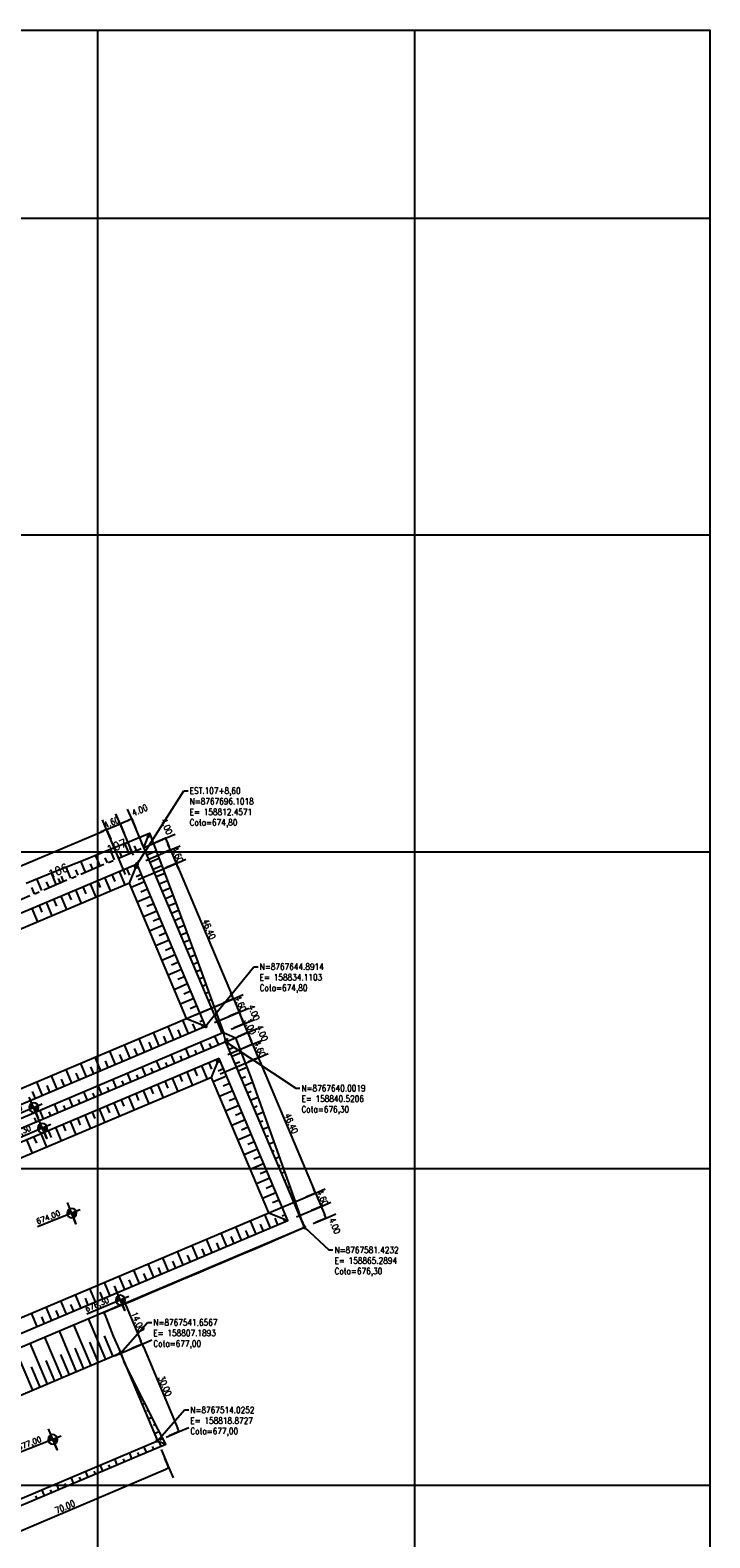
# Model space of a CAD drawing. Header units: millimetres. Extents: x 158365 to 159725, y 8767237 to 8767959.
# Tile 10 of 10: x 158779 to 158993, y 8767483 to 8767959. Entities that reach past the tile are written whole.
import ezdxf

# ---------------------------------------------------------------- set-up
doc = ezdxf.new("R2010")
doc.units = ezdxf.units.MM
doc.header["$LTSCALE"] = 5
doc.linetypes.add('CENTER', pattern=[50.8, 31.75, -6.35, 6.35, -6.35])
for name, color, linetype in [('LAGOA', 3, 'Continuous'), ('MALHA', 9, 'Continuous'), ('MALHA_100', 7, 'Continuous'), ('TER-BERMA', 103, 'Continuous'), ('TER-COORDENADAS', 101, 'Continuous'), ('TER-COTAS', 101, 'Continuous'), ('TER-EIXO', 100, 'CENTER'), ('TER-ESTACAS', 100, 'Continuous'), ('TER-OFFSET', 102, 'Continuous'), ('TER-OFFSET-LINHA', 101, 'Continuous'), ('Vp', 2, 'Continuous')]:
    doc.layers.add(name, color=color, linetype=linetype)
doc.styles.add('ROMANS', font='romans.shx', dxfattribs={"width": 0.85})
doc.styles.add('SIMPLEX', font='simplex', dxfattribs={"height": 0.2})
doc.dimstyles.new('COTA-500-EXTERNA', dxfattribs={"dimtxt": 2, "dimasz": 1, "dimexe": 0, "dimexo": 3, "dimgap": 0.5, "dimtad": 1, "dimzin": 4, "dimdsep": 46, "dimtxsty": 'ROMANS', "dimblk1": 'DOT1', "dimblk2": 'DOT1', "dimsah": 1, "dimcen": 0.2, "dimclrd": 256, "dimclre": 256, "dimclrt": 102, "dimadec": 0, "dimazin": 0, "dimtfac": 1, "dimtix": 1, "dimtmove": 2, "dimatfit": 3, "dimldrblk": 'DOT1', "dimfxl": 0, "dimtvp": 0.025, "dimtolj": 1, "dimtzin": 4, "dimlwd": -1, "dimlwe": -1, "dimarcsym": 0})

# ---------------------------------------------------------------- blocks, each defined once
blk = doc.blocks.new('A$C55C26645')
h = blk.add_hatch(color=51)
h.paths.add_polyline_path([(68.5, 12.7), (68.5, 21.5), (59.7, 21.5, 0.414214)])
h.paths.add_polyline_path([(68.5, 30.3), (68.5, 21.5), (77.3, 21.5, 0.414214)])
at = {"color": 7, "linetype": 'Continuous'}
blk.add_line((85.4, 21.5), (0, 21.5), dxfattribs=at)
blk.add_lwpolyline([(68.5, 21.5), (68.5, 42.9), (68.5, 0)], dxfattribs=at)
blk.add_circle((68.5, 21.5), 8.8, dxfattribs=at)
at = {"color": 3, "style": 'ROMANS'}
blk.add_attdef('226,00', (1.6, 25.8), '', height=10, dxfattribs=at)
blk = doc.blocks.new('DOT1')
at = {"linetype": 'ByBlock'}
blk.add_line((0, 0), (-1.2, 0), dxfattribs=at)
for q in [(0, 3.36), (0, -3.36)]:
    blk.add_line((0, 0), q)
at = {"color": 0, "linetype": 'ByBlock', "const_width": 0.36}
blk.add_lwpolyline([(-0.18, 0, 1), (0.18, 0, 1)], format="xyb", close=True, dxfattribs=at)
blk = doc.blocks.new('*D35')
at = {"layer": 'Defpoints', "color": 0}
for p in [(158807.08, 8767708.81), (158812.46, 8767696.1), (158810.01, 8767690.07)]:
    blk.add_point(p, dxfattribs=at)
at = {"layer": 'TER-COTAS'}
for p, q in [((158802.85, 8767707.02), (158807.08, 8767708.81)), ((158811.29, 8767698.86), (158807.08, 8767708.81)), ((158808.01, 8767709.2), (158808.93, 8767709.59)), ((158801.93, 8767706.63), (158801.01, 8767706.24)), ((158808.84, 8767692.84), (158802.85, 8767707.02))]:
    blk.add_line(p, q, dxfattribs=at)
for p, rotation in [((158802.85, 8767707.02), 22.9200602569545), ((158807.08, 8767708.81), 202.9200602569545)]:
    blk.add_blockref('DOT1', p, dxfattribs=dict(at, rotation=rotation))
at = {"layer": 'TER-COTAS', "color": 102, "insert": (158804.38, 8767709.29), "char_height": 2, "attachment_point": 5, "rotation": 22.9201, "style": 'ROMANS'}
blk.add_mtext('\\A1;4.60', dxfattribs=at)
blk = doc.blocks.new('*D38')
at = {"layer": 'Defpoints', "color": 0}
for p in [(158812.46, 8767696.1), (158824.78, 8767696.32), (158810.01, 8767690.07)]:
    blk.add_point(p, dxfattribs=at)
at = {"layer": 'TER-COTAS'}
for p, q in [((158815.22, 8767697.27), (158822.98, 8767700.55)), ((158822.59, 8767701.47), (158822.2, 8767702.39)), ((158822.98, 8767700.55), (158824.78, 8767696.32)), ((158812.77, 8767691.24), (158824.78, 8767696.32)), ((158825.16, 8767695.39), (158825.55, 8767694.47))]:
    blk.add_line(p, q, dxfattribs=at)
for p, rotation in [((158822.98, 8767700.55), 292.9200602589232), ((158824.78, 8767696.32), 112.9200602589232)]:
    blk.add_blockref('DOT1', p, dxfattribs=dict(at, rotation=rotation))
at = {"layer": 'TER-COTAS', "color": 102, "insert": (158825.26, 8767699.02), "char_height": 2, "attachment_point": 5, "rotation": 292.9201, "style": 'ROMANS'}
blk.add_mtext('\\A1;4.60', dxfattribs=at)
blk = doc.blocks.new('*D40')
at = {"layer": 'Defpoints', "color": 0}
for p in [(158828.08, 8767647.34), (158844.64, 8767649.34), (158834.11, 8767644.89)]:
    blk.add_point(p, dxfattribs=at)
at = {"layer": 'TER-COTAS'}
for p, q in [((158830.85, 8767648.51), (158842.85, 8767653.58)), ((158842.46, 8767654.5), (158842.07, 8767655.42)), ((158842.85, 8767653.58), (158844.64, 8767649.34)), ((158836.87, 8767646.06), (158844.64, 8767649.34)), ((158845.03, 8767648.42), (158845.42, 8767647.5))]:
    blk.add_line(p, q, dxfattribs=at)
for p, rotation in [((158842.85, 8767653.58), 292.9200602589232), ((158844.64, 8767649.34), 112.9200602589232)]:
    blk.add_blockref('DOT1', p, dxfattribs=dict(at, rotation=rotation))
at = {"layer": 'TER-COTAS', "color": 102, "insert": (158845.12, 8767652.05), "char_height": 2, "attachment_point": 5, "rotation": 292.9201, "style": 'ROMANS'}
blk.add_mtext('\\A1;4.60', dxfattribs=at)
blk = doc.blocks.new('*D42')
at = {"layer": 'Defpoints', "color": 0}
for p in [(158839.35, 8767642.77), (158847.36, 8767642.9), (158840.52, 8767640)]:
    blk.add_point(p, dxfattribs=at)
at = {"layer": 'TER-COTAS'}
for p, q in [((158845.81, 8767646.58), (158845.42, 8767647.5)), ((158842.12, 8767643.93), (158846.19, 8767645.66)), ((158843.28, 8767641.17), (158847.36, 8767642.9)), ((158846.19, 8767645.66), (158847.36, 8767642.9)), ((158847.75, 8767641.97), (158848.14, 8767641.05))]:
    blk.add_line(p, q, dxfattribs=at)
for p, rotation in [((158846.19, 8767645.66), 292.9200602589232), ((158847.36, 8767642.9), 112.9200602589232)]:
    blk.add_blockref('DOT1', p, dxfattribs=dict(at, rotation=rotation))
at = {"layer": 'TER-COTAS', "color": 102, "insert": (158848.16, 8767644.86), "char_height": 2, "attachment_point": 5, "rotation": 292.9201, "style": 'ROMANS'}
blk.add_mtext('\\A1;3.00', dxfattribs=at)
blk = doc.blocks.new('*D44')
at = {"layer": 'Defpoints', "color": 0}
for p in [(158838.39, 8767634.76), (158850.71, 8767634.97), (158835.95, 8767628.73)]:
    blk.add_point(p, dxfattribs=at)
at = {"layer": 'TER-COTAS'}
for p, q in [((158841.16, 8767635.93), (158848.92, 8767639.21)), ((158848.53, 8767640.13), (158848.14, 8767641.05)), ((158848.92, 8767639.21), (158850.71, 8767634.97)), ((158838.71, 8767629.9), (158850.71, 8767634.97)), ((158851.1, 8767634.05), (158851.49, 8767633.13))]:
    blk.add_line(p, q, dxfattribs=at)
for p, rotation in [((158848.92, 8767639.21), 292.9200602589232), ((158850.71, 8767634.97), 112.9200602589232)]:
    blk.add_blockref('DOT1', p, dxfattribs=dict(at, rotation=rotation))
at = {"layer": 'TER-COTAS', "color": 102, "insert": (158851.2, 8767637.68), "char_height": 2, "attachment_point": 5, "rotation": 292.9201, "style": 'ROMANS'}
blk.add_mtext('\\A1;4.60', dxfattribs=at)
blk = doc.blocks.new('*D46')
at = {"layer": 'Defpoints', "color": 0}
for p in [(158854.02, 8767585.99), (158870.57, 8767588), (158860.05, 8767583.55)]:
    blk.add_point(p, dxfattribs=at)
at = {"layer": 'TER-COTAS'}
for p, q in [((158856.78, 8767587.16), (158868.78, 8767592.24)), ((158868.39, 8767593.16), (158868, 8767594.08)), ((158868.78, 8767592.24), (158870.57, 8767588)), ((158862.81, 8767584.72), (158870.57, 8767588)), ((158870.96, 8767587.08), (158871.35, 8767586.16))]:
    blk.add_line(p, q, dxfattribs=at)
for p, rotation in [((158868.78, 8767592.24), 292.9200602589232), ((158870.57, 8767588), 112.9200602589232)]:
    blk.add_blockref('DOT1', p, dxfattribs=dict(at, rotation=rotation))
at = {"layer": 'TER-COTAS', "color": 102, "insert": (158871.06, 8767590.7), "char_height": 2, "attachment_point": 5, "rotation": 292.9201, "style": 'ROMANS'}
blk.add_mtext('\\A1;4.60', dxfattribs=at)

msp = doc.modelspace()

# ---------------------------------------------------------------- linework, layer by layer
at = {"layer": 'MALHA'}
for p, q in [((158800, 8767959.373), (158800, 8767405.373)), ((158900, 8767959.373), (158900, 8767376.901)), ((158365.289, 8767900), (158908.208, 8767900)), ((158365.289, 8767900), (158993.297, 8767900)), ((158365.289, 8767800), (158993.297, 8767800)), ((158365.289, 8767700), (158908.208, 8767700)), ((158365.289, 8767700), (158993.297, 8767700)), ((158365.289, 8767600), (158993.297, 8767600)), ((158365.289, 8767500), (158908.208, 8767500)), ((158365.289, 8767500), (158993.297, 8767500))]:
    msp.add_line(p, q, dxfattribs=at)
at = {"layer": 'MALHA_100'}
for p, q in [((158365.289, 8767900), (158993.297, 8767900)), ((158365.289, 8767700), (158993.297, 8767700)), ((158365.289, 8767500), (158993.297, 8767500))]:
    msp.add_line(p, q, dxfattribs=at)
at = {"layer": 'TER-BERMA'}
for p, q in [((158839.352, 8767642.765), (158814.584, 8767701.344)), ((158702.484, 8767584.893), (158839.352, 8767642.765)), ((158807.189, 8767541.657), (158742.716, 8767514.395)), ((158807.189, 8767541.657), (158818.873, 8767514.025)), ((158754.399, 8767486.764), (158818.873, 8767514.025))]:
    msp.add_line(p, q, dxfattribs=at)
for points in [[(158812.457, 8767696.102), (158682.958, 8767641.346), (158704.611, 8767590.135), (158834.11, 8767644.891)], [(158840.521, 8767640.002), (158703.653, 8767582.13), (158728.422, 8767523.551), (158865.289, 8767581.423)], [(158838.394, 8767634.76), (158708.895, 8767580.004), (158730.548, 8767528.793), (158860.047, 8767583.55)]]:
    msp.add_lwpolyline(points, close=True, dxfattribs=at)
at = {"layer": 'TER-EIXO', "ltscale": 0.05, "flags": 128}
msp.add_lwpolyline([(158677.716, 8767643.472), (158814.583, 8767701.344)], dxfattribs=at)
at = {"layer": 'TER-ESTACAS', "flags": 128}
for points in [[(158806.662, 8767697.995), (158806.078, 8767699.376)], [(158810.899, 8767699.786), (158810.315, 8767701.168)], [(158814.584, 8767701.344), (158813.999, 8767702.725)], [(158788.241, 8767690.206), (158787.657, 8767691.587)]]:
    msp.add_lwpolyline(points, dxfattribs=at)
at = {"layer": 'TER-OFFSET'}
for p, q in [((158814.584, 8767701.344), (158816.407, 8767705.9)), ((158810.012, 8767690.073), (158812.457, 8767696.102)), ((158828.082, 8767647.337), (158834.11, 8767644.891)), ((158840.521, 8767640.002), (158839.711, 8767642.917)), ((158840.521, 8767640.002), (158843.485, 8767641.255)), ((158840.521, 8767640.002), (158843.485, 8767641.255)), ((158835.949, 8767628.732), (158838.394, 8767634.76)), ((158854.019, 8767585.995), (158860.047, 8767583.55)), ((158864.264, 8767583.85), (158865.459, 8767581.354)), ((158801.987, 8767554.45), (158802.262, 8767553.905)), ((158802.262, 8767553.905), (158804.899, 8767547.074)), ((158818.873, 8767514.025), (158821.492, 8767512.962))]:
    msp.add_line(p, q, dxfattribs=at)
for points in [[(158777.454, 8767690.04), (158786.718, 8767693.809), (158796.02, 8767697.487), (158805.265, 8767701.3), (158809.517, 8767703.055), (158816.407, 8767705.9), (158824.701, 8767683.907), (158831.587, 8767665.105), (158838.472, 8767646.301), (158839.711, 8767642.917), (158843.485, 8767641.255), (158848.33, 8767628.755), (158855.158, 8767609.928), (158861.801, 8767591.022), (158864.264, 8767583.85)], [(158865.459, 8767581.354), (158863.409, 8767580.47), (158858.817, 8767578.49), (158854.221, 8767576.522), (158849.618, 8767574.569), (158845.015, 8767572.616), (158840.413, 8767570.663), (158835.81, 8767568.71), (158831.207, 8767566.757), (158826.605, 8767564.804), (158822.002, 8767562.85), (158817.395, 8767560.907), (158812.784, 8767558.974), (158811.418, 8767558.36), (158808.172, 8767557.042), (158803.561, 8767555.11), (158801.987, 8767554.45)], [(158804.899, 8767547.074), (158807.361, 8767541.729), (158808.253, 8767539.143)], [(158810.815, 8767508.431), (158821.492, 8767512.962), (158819.141, 8767517.613), (158810.094, 8767535.502), (158808.253, 8767539.143)], [(158792.404, 8767500.618), (158801.61, 8767504.524)], [(158801.61, 8767504.524), (158810.815, 8767508.431)], [(158783.199, 8767496.712), (158792.404, 8767500.618)], [(158773.993, 8767492.806), (158783.199, 8767496.712)]]:
    msp.add_lwpolyline(points, dxfattribs=at)
for points in [[(158810.012, 8767690.073), (158688.986, 8767638.9), (158707.056, 8767596.164), (158828.082, 8767647.337)], [(158835.949, 8767628.732), (158714.923, 8767577.558), (158732.993, 8767534.822), (158854.019, 8767585.995)]]:
    msp.add_lwpolyline(points, close=True, dxfattribs=at)
at = {"layer": 'TER-OFFSET-LINHA'}
for p, q in [((158814.583, 8767701.344), (158813.214, 8767704.582)), ((158815.903, 8767704.642), (158815.698, 8767705.128)), ((158815.891, 8767704.611), (158816.755, 8767704.976)), ((158805.373, 8767697.449), (158803.97, 8767700.766)), ((158807.676, 8767698.423), (158807.026, 8767699.959)), ((158809.978, 8767699.397), (158808.593, 8767702.674)), ((158812.281, 8767700.37), (158811.632, 8767701.904)), ((158814.584, 8767701.344), (158817.638, 8767702.635)), ((158815.557, 8767699.041), (158818.521, 8767700.294)), ((158791.557, 8767691.608), (158790.067, 8767695.133)), ((158796.163, 8767693.555), (158794.718, 8767696.972)), ((158798.465, 8767694.528), (158797.775, 8767696.161)), ((158800.768, 8767695.502), (158799.348, 8767698.86)), ((158803.07, 8767696.476), (158802.4, 8767698.062)), ((158810.121, 8767692.64), (158809.233, 8767694.739)), ((158811.925, 8767694.791), (158811.536, 8767695.712)), ((158811.925, 8767694.791), (158812.847, 8767695.181)), ((158816.531, 8767696.739), (158819.404, 8767697.953)), ((158817.504, 8767694.436), (158820.287, 8767695.612)), ((158782.347, 8767687.713), (158780.789, 8767691.397)), ((158784.649, 8767688.687), (158783.873, 8767690.523)), ((158786.952, 8767689.66), (158785.421, 8767693.281)), ((158789.255, 8767690.634), (158788.571, 8767692.252)), ((158793.86, 8767692.581), (158793.134, 8767694.297)), ((158799.512, 8767685.634), (158797.72, 8767689.871)), ((158800.91, 8767688.746), (158800.023, 8767690.844)), ((158804.117, 8767687.581), (158802.326, 8767691.818)), ((158805.544, 8767690.627), (158804.628, 8767692.791)), ((158808.722, 8767689.528), (158806.931, 8767693.765)), ((158810.557, 8767688.784), (158814.794, 8767690.575)), ((158812.17, 8767692.18), (158813.82, 8767692.878)), ((158818.478, 8767692.133), (158821.17, 8767693.271)), ((158819.452, 8767689.831), (158822.053, 8767690.93)), ((158780.044, 8767686.74), (158779.232, 8767688.659)), ((158787.123, 8767682.838), (158786.207, 8767685.003)), ((158790.301, 8767681.739), (158788.51, 8767685.976)), ((158791.7, 8767684.851), (158790.812, 8767686.95)), ((158794.907, 8767683.687), (158793.115, 8767687.923)), ((158796.333, 8767686.732), (158795.418, 8767688.897)), ((158812.504, 8767684.179), (158816.741, 8767685.97)), ((158813.659, 8767687.381), (158815.767, 8767688.273)), ((158820.425, 8767687.528), (158822.936, 8767688.589)), ((158821.399, 8767685.225), (158823.818, 8767686.248)), ((158781.091, 8767677.845), (158779.299, 8767682.082)), ((158782.489, 8767680.957), (158781.602, 8767683.055)), ((158785.696, 8767679.792), (158783.905, 8767684.029)), ((158814.451, 8767679.574), (158818.688, 8767681.365)), ((158815.556, 8767682.755), (158817.715, 8767683.668)), ((158822.372, 8767682.923), (158824.701, 8767683.907)), ((158823.346, 8767680.62), (158825.562, 8767681.557)), ((158816.399, 8767674.968), (158820.635, 8767676.76)), ((158817.554, 8767678.171), (158819.662, 8767679.062)), ((158824.32, 8767678.318), (158826.423, 8767679.207)), ((158825.293, 8767676.015), (158827.283, 8767676.856)), ((158818.346, 8767670.363), (158822.583, 8767672.154)), ((158819.45, 8767673.544), (158821.609, 8767674.457)), ((158826.267, 8767673.712), (158828.144, 8767674.506)), ((158827.241, 8767671.41), (158829.005, 8767672.156)), ((158820.293, 8767665.758), (158824.53, 8767667.549)), ((158821.448, 8767668.96), (158823.556, 8767669.852)), ((158828.214, 8767669.107), (158829.866, 8767669.805)), ((158829.188, 8767666.804), (158830.726, 8767667.455)), ((158822.24, 8767661.153), (158826.477, 8767662.944)), ((158823.345, 8767664.334), (158825.504, 8767665.247)), ((158830.161, 8767664.502), (158831.587, 8767665.105)), ((158831.135, 8767662.199), (158832.448, 8767662.754)), ((158824.188, 8767656.547), (158828.424, 8767658.339)), ((158825.343, 8767659.75), (158827.451, 8767660.641)), ((158832.109, 8767659.897), (158833.308, 8767660.404)), ((158833.082, 8767657.594), (158834.169, 8767658.053)), ((158826.135, 8767651.942), (158830.372, 8767653.734)), ((158827.239, 8767655.123), (158829.398, 8767656.036)), ((158834.056, 8767655.291), (158835.029, 8767655.703)), ((158835.029, 8767652.989), (158835.89, 8767653.353)), ((158826.793, 8767646.792), (158828.584, 8767642.555)), ((158828.082, 8767647.337), (158832.319, 8767649.128)), ((158829.237, 8767650.539), (158831.345, 8767651.431)), ((158832.315, 8767646.412), (158833.292, 8767646.826)), ((158836.003, 8767650.686), (158836.75, 8767651.002)), ((158836.977, 8767648.383), (158837.611, 8767648.652)), ((158817.582, 8767642.897), (158819.374, 8767638.66)), ((158822.187, 8767644.844), (158823.979, 8767640.608)), ((158825.366, 8767643.746), (158826.281, 8767641.581)), ((158829.999, 8767645.627), (158830.887, 8767643.528)), ((158832.8, 8767645.423), (158833.189, 8767644.502)), ((158837.95, 8767646.081), (158838.472, 8767646.301)), ((158838.924, 8767643.778), (158839.332, 8767643.951)), ((158808.372, 8767639.003), (158810.163, 8767634.766)), ((158811.578, 8767637.838), (158812.466, 8767635.739)), ((158812.977, 8767640.95), (158814.768, 8767636.713)), ((158816.156, 8767639.851), (158817.071, 8767637.687)), ((158820.789, 8767641.732), (158821.676, 8767639.634)), ((158829.008, 8767635.134), (158827.839, 8767637.897)), ((158831.31, 8767636.107), (158830.782, 8767637.357)), ((158833.613, 8767637.081), (158832.444, 8767639.844)), ((158835.915, 8767638.055), (158835.347, 8767639.398)), ((158838.218, 8767639.028), (158837.05, 8767641.791)), ((158840.521, 8767640.002), (158841.113, 8767641.147)), ((158841.494, 8767637.699), (158842.982, 8767638.328)), ((158794.556, 8767633.161), (158796.347, 8767628.924)), ((158799.161, 8767635.108), (158800.953, 8767630.871)), ((158802.368, 8767633.943), (158803.255, 8767631.845)), ((158803.766, 8767637.055), (158805.558, 8767632.819)), ((158806.945, 8767635.957), (158807.86, 8767633.792)), ((158819.797, 8767631.239), (158818.629, 8767634.002)), ((158822.1, 8767632.213), (158821.571, 8767633.463)), ((158824.402, 8767633.187), (158823.234, 8767635.95)), ((158826.705, 8767634.16), (158826.137, 8767635.503)), ((158836.058, 8767631.298), (158835.171, 8767633.397)), ((158837.863, 8767633.449), (158837.473, 8767634.37)), ((158837.863, 8767633.449), (158838.784, 8767633.839)), ((158842.468, 8767635.397), (158845.293, 8767636.591)), ((158843.441, 8767633.094), (158844.869, 8767633.698)), ((158785.345, 8767629.266), (158787.137, 8767625.03)), ((158788.524, 8767628.168), (158789.439, 8767626.003)), ((158789.951, 8767631.214), (158791.742, 8767626.977)), ((158793.157, 8767630.049), (158794.045, 8767627.951)), ((158797.735, 8767632.063), (158798.65, 8767629.898)), ((158805.981, 8767625.398), (158804.813, 8767628.161)), ((158808.284, 8767626.371), (158807.716, 8767627.714)), ((158810.587, 8767627.345), (158809.418, 8767630.108)), ((158812.889, 8767628.318), (158812.361, 8767629.568)), ((158815.192, 8767629.292), (158814.023, 8767632.055)), ((158817.494, 8767630.266), (158816.927, 8767631.609)), ((158825.449, 8767624.292), (158823.657, 8767628.529)), ((158826.847, 8767627.404), (158825.96, 8767629.502)), ((158830.054, 8767626.239), (158828.263, 8767630.476)), ((158831.481, 8767629.285), (158830.565, 8767631.45)), ((158834.659, 8767628.186), (158832.868, 8767632.423)), ((158836.494, 8767627.442), (158840.731, 8767629.234)), ((158838.107, 8767630.839), (158839.757, 8767631.536)), ((158844.415, 8767630.791), (158847.101, 8767631.927)), ((158845.389, 8767628.489), (158846.681, 8767629.035)), ((158779.314, 8767624.274), (158780.229, 8767622.109)), ((158780.74, 8767627.319), (158782.532, 8767623.082)), ((158783.947, 8767626.154), (158784.834, 8767624.056)), ((158796.771, 8767621.503), (158795.602, 8767624.266)), ((158799.073, 8767622.477), (158798.506, 8767623.82)), ((158801.376, 8767623.45), (158800.208, 8767626.214)), ((158803.679, 8767624.424), (158803.15, 8767625.674)), ((158813.06, 8767621.496), (158812.144, 8767623.661)), ((158816.238, 8767620.397), (158814.447, 8767624.634)), ((158817.637, 8767623.51), (158816.75, 8767625.608)), ((158820.844, 8767622.345), (158819.052, 8767626.582)), ((158822.27, 8767625.39), (158821.355, 8767627.555)), ((158838.441, 8767622.837), (158842.678, 8767624.628)), ((158839.596, 8767626.04), (158841.705, 8767626.931)), ((158846.362, 8767626.186), (158848.876, 8767627.249)), ((158847.336, 8767623.884), (158848.524, 8767624.386)), ((158782.955, 8767615.661), (158781.787, 8767618.425)), ((158787.56, 8767617.609), (158786.392, 8767620.372)), ((158789.863, 8767618.582), (158789.295, 8767619.925)), ((158792.166, 8767619.556), (158790.997, 8767622.319)), ((158794.468, 8767620.53), (158793.94, 8767621.779)), ((158802.423, 8767614.556), (158800.631, 8767618.793)), ((158803.849, 8767617.601), (158802.934, 8767619.766)), ((158807.028, 8767616.503), (158805.236, 8767620.74)), ((158808.426, 8767619.615), (158807.539, 8767621.713)), ((158811.633, 8767618.45), (158809.842, 8767622.687)), ((158840.389, 8767618.232), (158844.625, 8767620.023)), ((158841.493, 8767621.413), (158843.652, 8767622.326)), ((158848.31, 8767621.581), (158850.583, 8767622.542)), ((158849.283, 8767619.278), (158850.358, 8767619.733)), ((158780.652, 8767614.688), (158780.085, 8767616.031)), ((158785.258, 8767616.635), (158784.729, 8767617.885)), ((158790.005, 8767611.826), (158789.118, 8767613.925)), ((158793.212, 8767610.661), (158791.421, 8767614.898)), ((158794.639, 8767613.707), (158793.723, 8767615.872)), ((158797.817, 8767612.609), (158796.026, 8767616.845)), ((158799.216, 8767615.721), (158798.329, 8767617.819)), ((158842.336, 8767613.626), (158846.573, 8767615.418)), ((158843.491, 8767616.829), (158845.599, 8767617.72)), ((158850.257, 8767616.976), (158852.29, 8767617.835)), ((158851.23, 8767614.673), (158852.174, 8767615.072)), ((158779.396, 8767604.82), (158777.605, 8767609.056)), ((158780.795, 8767607.932), (158779.908, 8767610.03)), ((158784.002, 8767606.767), (158782.21, 8767611.004)), ((158785.428, 8767609.813), (158784.513, 8767611.977)), ((158788.607, 8767608.714), (158786.815, 8767612.951)), ((158844.283, 8767609.021), (158848.52, 8767610.813)), ((158845.388, 8767612.203), (158847.546, 8767613.115)), ((158852.204, 8767612.37), (158853.997, 8767613.128)), ((158853.178, 8767610.068), (158853.99, 8767610.411)), ((158846.23, 8767604.416), (158850.467, 8767606.207)), ((158847.385, 8767607.619), (158849.493, 8767608.51)), ((158849.282, 8767602.992), (158851.441, 8767603.905)), ((158854.151, 8767607.765), (158855.689, 8767608.415)), ((158855.125, 8767605.463), (158855.726, 8767605.717)), ((158848.177, 8767599.811), (158852.414, 8767601.602)), ((158851.28, 8767598.408), (158853.388, 8767599.3)), ((158856.098, 8767603.16), (158857.35, 8767603.689)), ((158857.072, 8767600.857), (158857.616, 8767601.087)), ((158850.125, 8767595.205), (158854.362, 8767596.997)), ((158853.177, 8767593.782), (158855.335, 8767594.694)), ((158858.046, 8767598.555), (158859.011, 8767598.963)), ((158859.019, 8767596.252), (158859.4, 8767596.413)), ((158852.072, 8767590.6), (158856.309, 8767592.392)), ((158855.174, 8767589.198), (158857.282, 8767590.089)), ((158859.993, 8767593.949), (158860.671, 8767594.236)), ((158860.967, 8767591.647), (158861.251, 8767591.767)), ((158852.73, 8767585.45), (158854.521, 8767581.213)), ((158854.019, 8767585.995), (158858.256, 8767587.786)), ((158858.252, 8767585.07), (158859.23, 8767585.484)), ((158861.94, 8767589.344), (158862.322, 8767589.505)), ((158862.914, 8767587.042), (158863.023, 8767587.088)), ((158843.519, 8767581.555), (158845.311, 8767577.318)), ((158846.726, 8767580.39), (158847.613, 8767578.292)), ((158848.124, 8767583.502), (158849.916, 8767579.266)), ((158851.303, 8767582.404), (158852.219, 8767580.239)), ((158855.937, 8767584.285), (158856.824, 8767582.187)), ((158858.737, 8767584.081), (158859.126, 8767583.16)), ((158863.887, 8767584.739), (158863.949, 8767584.765)), ((158864.861, 8767582.436), (158864.927, 8767582.464)), ((158829.703, 8767575.714), (158831.495, 8767571.477)), ((158834.309, 8767577.661), (158836.1, 8767573.424)), ((158837.516, 8767576.496), (158838.403, 8767574.398)), ((158838.914, 8767579.608), (158840.705, 8767575.371)), ((158842.093, 8767578.51), (158843.008, 8767576.345)), ((158820.493, 8767571.819), (158822.284, 8767567.582)), ((158823.672, 8767570.721), (158824.587, 8767568.556)), ((158825.098, 8767573.766), (158826.89, 8767569.529)), ((158828.305, 8767572.602), (158829.192, 8767570.503)), ((158832.882, 8767574.615), (158833.798, 8767572.45)), ((158806.677, 8767565.977), (158808.469, 8767561.741)), ((158811.282, 8767567.925), (158813.074, 8767563.688)), ((158814.461, 8767566.826), (158815.377, 8767564.661)), ((158815.888, 8767569.872), (158817.679, 8767565.635)), ((158819.095, 8767568.707), (158819.982, 8767566.609)), ((158797.467, 8767562.083), (158799.258, 8767557.846)), ((158802.072, 8767564.03), (158803.863, 8767559.793)), ((158805.251, 8767562.932), (158806.166, 8767560.767)), ((158809.884, 8767564.813), (158810.771, 8767562.714)), ((158788.256, 8767558.188), (158790.048, 8767553.952)), ((158791.463, 8767557.024), (158792.35, 8767554.925)), ((158792.862, 8767560.136), (158794.653, 8767555.899)), ((158796.04, 8767559.037), (158796.956, 8767556.872)), ((158800.674, 8767560.918), (158801.561, 8767558.82)), ((158779.046, 8767554.294), (158780.837, 8767550.057)), ((158782.253, 8767553.129), (158783.14, 8767551.031)), ((158783.651, 8767556.241), (158785.442, 8767552.004)), ((158786.83, 8767555.143), (158787.745, 8767552.978)), ((158809.212, 8767537.083), (158809.28, 8767537.112)), ((158810.11, 8767534.749), (158810.41, 8767534.876)), ((158811.325, 8767532.548), (158811.541, 8767532.64)), ((158812.057, 8767530.144), (158812.672, 8767530.404)), ((158813.448, 8767528.017), (158813.803, 8767528.167)), ((158814.005, 8767525.538), (158814.934, 8767525.931)), ((158815.508, 8767523.46), (158816.065, 8767523.695)), ((158815.952, 8767520.933), (158817.196, 8767521.459)), ((158817.626, 8767518.926), (158818.327, 8767519.223)), ((158817.899, 8767516.328), (158819.458, 8767516.987)), ((158819.683, 8767514.368), (158820.588, 8767514.75))]:
    msp.add_line(p, q, dxfattribs=at)
at = {"layer": 'TER-OFFSET-LINHA', "flags": 128}
for points in [[(158863.409, 8767580.47), (158863.351, 8767580.604)], [(158854.221, 8767576.522), (158854.142, 8767576.71)], [(158858.817, 8767578.49), (158858.782, 8767578.573)], [(158840.413, 8767570.663), (158840.369, 8767570.765)], [(158845.015, 8767572.616), (158844.931, 8767572.815)], [(158849.618, 8767574.569), (158849.577, 8767574.666)], [(158831.207, 8767566.757), (158831.161, 8767566.865)], [(158835.81, 8767568.71), (158835.721, 8767568.921)], [(158817.395, 8767560.907), (158817.301, 8767561.132)], [(158822.002, 8767562.85), (158821.953, 8767562.965)], [(158826.605, 8767564.804), (158826.51, 8767565.026)], [(158808.172, 8767557.042), (158808.09, 8767557.238)], [(158812.784, 8767558.974), (158812.739, 8767559.08)], [(158802.584, 8767539.709), (158797.132, 8767552.604)], [(158803.561, 8767555.11), (158803.523, 8767555.2)], [(158788.768, 8767533.868), (158783.316, 8767546.762)], [(158793.374, 8767535.815), (158787.921, 8767548.71)], [(158797.979, 8767537.762), (158792.527, 8767550.657)], [(158804.887, 8767540.683), (158802.161, 8767547.13)], [(158779.558, 8767529.973), (158774.106, 8767542.868)], [(158784.163, 8767531.921), (158778.711, 8767544.815)], [(158795.676, 8767536.789), (158792.95, 8767543.236)], [(158800.281, 8767538.736), (158797.555, 8767545.183)], [(158781.86, 8767530.947), (158779.134, 8767537.394)], [(158786.466, 8767532.894), (158783.74, 8767539.341)], [(158791.071, 8767534.841), (158788.345, 8767541.289)], [(158820.016, 8767512.336), (158819.388, 8767513.816)], [(158810.811, 8767508.429), (158810.024, 8767510.284)], [(158813.112, 8767509.406), (158812.732, 8767510.302)], [(158815.414, 8767510.382), (158814.629, 8767512.231)], [(158817.715, 8767511.359), (158817.345, 8767512.23)], [(158797.003, 8767502.569), (158796.208, 8767504.442)], [(158799.304, 8767503.546), (158798.933, 8767504.421)], [(158801.606, 8767504.522), (158800.813, 8767506.389)], [(158803.907, 8767505.499), (158803.521, 8767506.41)], [(158806.208, 8767506.476), (158805.419, 8767508.336)], [(158808.51, 8767507.453), (158808.131, 8767508.344)], [(158787.797, 8767498.663), (158786.998, 8767500.548)], [(158790.099, 8767499.64), (158789.734, 8767500.498)], [(158792.4, 8767500.616), (158791.603, 8767502.495)], [(158794.701, 8767501.593), (158794.311, 8767502.513)], [(158780.893, 8767495.733), (158780.519, 8767496.616)], [(158783.195, 8767496.71), (158782.392, 8767498.6)], [(158785.496, 8767497.687), (158785.149, 8767498.504)]]:
    msp.add_lwpolyline(points, dxfattribs=at)
at = {"layer": 'Vp'}
msp.add_lwpolyline([(158365.289, 8767959.373), (158993.297, 8767959.373), (158993.297, 8767405.373), (158365.289, 8767405.373)], close=True, dxfattribs=at)

# ---------------------------------------------------------------- block references
at = {"layer": 'LAGOA'}
ref = msp.add_blockref('A$C55C26645', (158767.761, 8767618.01), dxfattribs=dict(at, xscale=-0.1687499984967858, yscale=0.1687499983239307, zscale=0.1687499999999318, rotation=203.0579216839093))
ref.add_attrib('226,00', '674,80', (158769.104, 8767615.425), dxfattribs={"layer": '0', "color": 3, "height": 1.6875, "rotation": 23.05792, "style": 'ROMANS'})
ref = msp.add_blockref('A$C55C26645', (158770.502, 8767611.569), dxfattribs=dict(at, xscale=-0.1687499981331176, yscale=0.1687499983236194, zscale=0.1687499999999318, rotation=203.0579214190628))
ref.add_attrib('226,00', '676,30', (158771.846, 8767608.985), dxfattribs={"layer": '0', "color": 3, "height": 1.6875, "rotation": 23.05792, "style": 'ROMANS'})
ref = msp.add_blockref('A$C55C26645', (158779.733, 8767584.987, -33.681), dxfattribs=dict(at, xscale=-0.1687499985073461, yscale=0.1687499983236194, zscale=0.1687499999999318, rotation=201.5499409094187))
ref.add_attrib('226,00', '674,00', (158781.009, 8767582.368, -33.681), dxfattribs={"layer": '0', "color": 3, "height": 1.6875, "rotation": 21.54994, "style": 'ROMANS'})
ref = msp.add_blockref('A$C55C26645', (158795.125, 8767557.302), dxfattribs=dict(at, xscale=-0.1687499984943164, yscale=0.1687499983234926, zscale=0.1687499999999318, rotation=202.9200602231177))
ref.add_attrib('226,00', '676,30', (158796.462, 8767554.714), dxfattribs={"layer": '0', "color": 3, "height": 1.6875, "rotation": 22.92006, "style": 'ROMANS'})
ref = msp.add_blockref('A$C55C26645', (158773.776, 8767513.601, -50.522), dxfattribs=dict(at, xscale=-0.1687499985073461, yscale=0.1687499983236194, zscale=0.1687499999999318, rotation=201.5499409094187))
ref.add_attrib('226,00', '677,00', (158775.051, 8767510.982, -50.522), dxfattribs={"layer": '0', "color": 3, "height": 1.6875, "rotation": 21.54994, "style": 'ROMANS'})

# ---------------------------------------------------------------- texts
at = {"layer": 'TER-COORDENADAS', "color": 102, "char_height": 2, "attachment_point": 1, "style": 'ROMANS'}
for s, insert in [('EST.107+8,60\\PN=8767696.1018\\PE= 158812.4571\\PCota=674,80', (158829.043, 8767720.236)), ('N=8767644.8914\\PE= 158834.1103\\PCota=674,80', (158851.163, 8767664.694)), ('N=8767640.0019\\PE= 158840.5206\\PCota=676,30', (158864.344, 8767626.337)), ('N=8767581.4232\\PE= 158865.2894\\PCota=676,30', (158874.799, 8767575.255)), ('N=8767541.6567\\PE= 158807.1893\\PCota=677,00', (158817.587, 8767552.372)), ('N=8767514.0252\\PE= 158818.8727\\PCota=677,00', (158829.27, 8767524.741))]:
    msp.add_mtext(s, dxfattribs=dict(at, insert=insert))
at = {"layer": 'TER-ESTACAS', "style": 'SIMPLEX'}
for s, p in [('107', (158803.491, 8767699.368)), ('106', (158785.07, 8767691.579))]:
    msp.add_text(s, height=2.5, rotation=22.92008, dxfattribs=at).set_placement(p)

# ---------------------------------------------------------------- dimensions: what is measured, and where the dimension line sits
at = {"layer": 'TER-COTAS'}
for base, p1, p2, angle, location in [((158810.768, 8767710.367), (158812.457, 8767696.102), (158814.583, 8767701.344), 22.92006, (158813.28, 8767713.126)), ((158822.984, 8767700.553), (158814.583, 8767701.344), (158812.457, 8767696.102), 292.92006, (158821.81, 8767707.963)), ((158846.195, 8767645.658), (158834.11, 8767644.891), (158839.352, 8767642.765), 292.92006, (158849.344, 8767649.194)), ((158848.921, 8767639.211), (158840.521, 8767640.002), (158838.394, 8767634.76), 292.92006, (158851.948, 8767642.74)), ((158872.132, 8767584.316), (158860.047, 8767583.55), (158865.289, 8767581.423), 292.92006, (158874.86, 8767581.88))]:
    msp.add_linear_dim(base=base, p1=p1, p2=p2, angle=angle, location=location, dimstyle='COTA-500-EXTERNA', dxfattribs=at).render()
for base, p1, p2, angle in [((158802.847, 8767707.018), (158688.986, 8767638.9), (158810.012, 8767690.073), 22.92006), ((158842.846, 8767653.579), (158810.012, 8767690.073), (158828.082, 8767647.337), 292.92006), ((158868.783, 8767592.237), (158835.949, 8767628.732), (158854.019, 8767585.995), 292.92006), ((158825.733, 8767516.926), (158807.189, 8767541.657), (158818.873, 8767514.025), 292.92006), ((158822.501, 8767505.444), (158754.399, 8767486.764), (158818.873, 8767514.025), 22.92006)]:
    msp.add_linear_dim(base=base, p1=p1, p2=p2, angle=angle, dimstyle='COTA-500-EXTERNA', dxfattribs=at).render()
for base, p1, p2, angle, picture, middle in [((158807.084, 8767708.809), (158810.012, 8767690.073), (158812.457, 8767696.102), 22.92006, '*D35', (158804.382, 8767709.295)), ((158824.775, 8767696.316), (158812.457, 8767696.102), (158810.012, 8767690.073), 292.92006, '*D38', (158825.261, 8767699.019)), ((158844.637, 8767649.342), (158828.082, 8767647.337), (158834.11, 8767644.891), 292.92006, '*D40', (158845.123, 8767652.045)), ((158847.363, 8767642.895), (158839.352, 8767642.765), (158840.521, 8767640.002), 292.92006, '*D42', (158848.161, 8767644.861)), ((158850.712, 8767634.974), (158838.394, 8767634.76), (158835.949, 8767628.732), 292.92006, '*D44', (158851.198, 8767637.677)), ((158870.574, 8767588.001), (158854.019, 8767585.995), (158860.047, 8767583.55), 292.92006, '*D46', (158871.06, 8767590.703))]:
    dim = msp.add_linear_dim(base=base, p1=p1, p2=p2, angle=angle, dimstyle='COTA-500-EXTERNA', dxfattribs=at)
    dim.commit()
    dim.dimension.update_dxf_attribs({"geometry": picture, "text_midpoint": middle})
msp.add_aligned_dim(p1=(158797.132, 8767552.604), p2=(158802.584, 8767539.709), distance=12.448, dimstyle='COTA-500-EXTERNA', dxfattribs=at).render()

# ---------------------------------------------------------------- leaders
at = {"layer": 'TER-COORDENADAS', "annotation_type": 0, "has_hookline": 1, "hookline_direction": 0}
for points, text_width in [([(158812.457, 8767696.102), (158827.243, 8767719.236), (158828.543, 8767719.236)], 21.938), ([(158834.11, 8767644.891), (158849.363, 8767663.694), (158850.663, 8767663.694)], 22.019), ([(158840.521, 8767640.002), (158862.544, 8767625.337), (158863.844, 8767625.337)], 21.857), ([(158865.289, 8767581.423), (158872.999, 8767574.255), (158874.299, 8767574.255)], 21.938), ([(158807.189, 8767541.657), (158815.787, 8767551.372), (158817.087, 8767551.372)], 21.938), ([(158818.873, 8767514.025), (158827.47, 8767523.741), (158828.77, 8767523.741)], 21.938)]:
    msp.add_leader(points, dimstyle='COTA-500-EXTERNA', override={"dimasz": 1.3, "dimgap": 0.5, "dimtad": 0, "dimldrblk": 'Dot'}, dxfattribs=dict(at, text_width=text_width))

doc.saveas('drawing.dxf')
